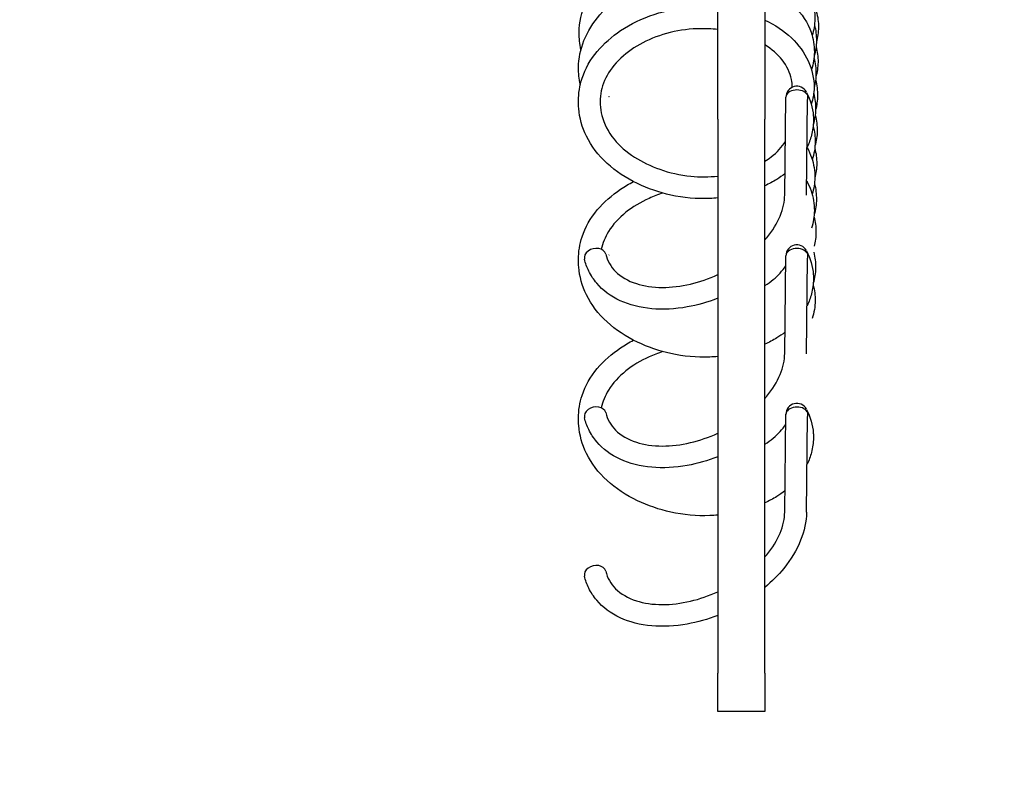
# Model space of a CAD drawing. Header units: millimetres. Extents: x 49320 to 60117, y -4209 to 20568.
# Tile 234 of 252: x 52400.58 to 52408.93, y 6175.46 to 6181.95. Entities that reach past the tile are written whole.
import ezdxf

# ---------------------------------------------------------------- set-up
doc = ezdxf.new("R2010")
doc.units = ezdxf.units.MM
doc.layers.add('_mt_hatch żelbet', color=8, linetype='Continuous', lineweight=9)
doc.layers.add('_mt_widok', color=253, linetype='Continuous')
doc.layers.add('ARCATA', color=4, linetype='Continuous')

# ---------------------------------------------------------------- blocks, each defined once
blk = doc.blocks.new('WINDA 1 DZ')
at = {"layer": 'ARCATA', "color": 5, "true_color": 0x1414ff}
for p, q in [((169.925, 62.8059), (169.925, 65.3942)), ((169.925, 62.8059), (169.925, 65.3942)), ((170.325, 65.3942), (170.325, 62.8059)), ((170.325, 65.3942), (170.325, 62.8059)), ((170.4942, 62.1629), (170.5038, 62.9925)), ((170.6792, 62.161), (170.6886, 62.9729)), ((169.925, 62.8059), (169.925, 58.1028)), ((169.925, 62.8059), (169.925, 58.1028)), ((170.325, 58.1028), (170.325, 62.8059)), ((170.325, 58.1028), (170.325, 62.8059)), ((170.4942, 60.8167), (170.5038, 61.6462)), ((170.6792, 60.8147), (170.6886, 61.6267)), ((170.4942, 59.4704), (170.5038, 60.3)), ((170.6792, 59.4685), (170.6886, 60.2804)), ((169.925, 57.7772), (169.925, 58.1028)), ((169.925, 57.7772), (169.925, 58.1028)), ((170.325, 58.1028), (170.325, 57.7772)), ((170.325, 58.1028), (170.325, 57.7772)), ((170.325, 57.7772), (169.925, 57.7772)), ((170.325, 57.7772), (169.925, 57.7772))]:
    blk.add_line(p, q, dxfattribs=at)
for centre in [(170.5963, 62.9931), (170.5963, 61.6468), (170.5963, 60.3006)]:
    blk.add_arc(centre, 0.0925, 27.71528, 180.73399, dxfattribs=at)
for centre, major_axis, ratio, start_param, end_param in [((170.5963, 62.9931), (-0.0925, -0.0019), 0.663001, 3.462246, 6.261589), ((168.8843, 61.6392), (-0.0899, -0.0217), 0.741034, 3.140566, 6.282159), ((170.5963, 61.6468), (-0.0925, -0.0019), 0.663001, 3.462246, 6.261589), ((168.8843, 60.293), (-0.0899, -0.0217), 0.741034, 3.140566, 6.282159), ((170.5963, 60.3006), (-0.0925, -0.0019), 0.663001, 3.462246, 6.261589), ((168.8843, 58.9467), (-0.0899, -0.0217), 0.741034, 3.140566, 6.282159)]:
    blk.add_ellipse(centre, major_axis=major_axis, ratio=ratio, start_param=start_param, end_param=end_param, dxfattribs=at)
for points, knots in [([(168.7642, 63.3955), (168.7537, 63.4437), (168.7487, 63.4928), (168.7501, 63.6272), (168.7685, 63.7144), (168.8386, 63.8733), (168.8903, 63.9468), (169.0153, 64.0743), (169.0894, 64.1304), (169.2624, 64.23), (169.3657, 64.2723), (169.5778, 64.3272), (169.6891, 64.3406), (169.8403, 64.3406), (169.8829, 64.3386), (169.925, 64.3347)], [15.625185, 15.625185, 15.625185, 15.625185, 15.806717, 15.806717, 16.126373, 16.126373, 16.431929, 16.431929, 16.731452, 16.731452, 17.068313, 17.068313, 17.395382, 17.395382, 17.523523, 17.523523, 17.523523, 17.523523]), ([(170.325, 64.2321), (170.3472, 64.222), (170.3687, 64.2113), (170.4742, 64.1532), (170.5477, 64.094), (170.6574, 63.9664), (170.6975, 63.8973), (170.7407, 63.7701), (170.7504, 63.7121), (170.7491, 63.6084), (170.7413, 63.5615), (170.7269, 63.5161)], [17.957649, 17.957649, 17.957649, 17.957649, 18.037898, 18.037898, 18.365143, 18.365143, 18.669704, 18.669704, 18.905666, 18.905666, 19.095161, 19.095161, 19.095161, 19.095161]), ([(168.7595, 63.1007), (168.7483, 63.148), (168.7427, 63.1964), (168.7442, 63.3217), (168.7606, 63.3997), (168.8209, 63.5511), (168.8671, 63.6258), (168.9877, 63.7649), (169.066, 63.8299), (169.2385, 63.931), (169.333, 63.9699), (169.533, 64.0264), (169.6413, 64.0438), (169.8073, 64.0513), (169.8666, 64.0502), (169.925, 64.0452)], [9.436415, 9.436415, 9.436415, 9.436415, 9.613914, 9.613914, 9.901181, 9.901181, 10.205845, 10.205845, 10.533869, 10.533869, 10.843362, 10.843362, 11.1655, 11.1655, 11.342308, 11.342308, 11.342308, 11.342308]), ([(170.325, 63.9386), (170.3341, 63.9342), (170.3431, 63.9298), (170.4371, 63.8815), (170.5133, 63.8274), (170.6398, 63.7007), (170.6903, 63.6245), (170.737, 63.4895), (170.7461, 63.4322), (170.7448, 63.3258), (170.7367, 63.2754), (170.7213, 63.2265)], [11.77919, 11.77919, 11.77919, 11.77919, 11.812687, 11.812687, 12.134407, 12.134407, 12.472279, 12.472279, 12.704299, 12.704299, 12.910622, 12.910622, 12.910622, 12.910622]), ([(169.925, 62.1369), (169.9025, 62.1348), (169.8799, 62.1333), (169.7478, 62.128), (169.6343, 62.1382), (169.4282, 62.1837), (169.3322, 62.2168), (169.1481, 62.3052), (169.0593, 62.3634), (168.9116, 62.4982), (168.8515, 62.5774), (168.7745, 62.7362), (168.7522, 62.8167), (168.7432, 62.9182), (168.7424, 62.9396), (168.7433, 63.0254), (168.7538, 63.0905), (168.8006, 63.2342), (168.8451, 63.3127), (168.958, 63.4475), (169.0256, 63.5069), (169.1862, 63.6144), (169.2835, 63.6616), (169.489, 63.7294), (169.6001, 63.7499), (169.7818, 63.761), (169.8542, 63.7599), (169.925, 63.7533)], [1.689809, 1.689809, 1.689809, 1.689809, 1.758524, 1.758524, 2.090395, 2.090395, 2.394443, 2.394443, 2.72743, 2.72743, 3.060147, 3.060147, 3.359555, 3.359555, 3.439126, 3.439126, 3.679471, 3.679471, 3.990309, 3.990309, 4.284922, 4.284922, 4.616041, 4.616041, 4.946805, 4.946805, 5.162217, 5.162217, 5.162217, 5.162217]), ([(170.7622, 63.721), (170.7747, 63.6762), (170.7811, 63.6301), (170.7801, 63.5433), (170.774, 63.502), (170.7628, 63.4618)], [74.3659314, 74.3659314, 74.3659314, 74.3659314, 74.552922, 74.552922, 74.720656, 74.720656, 74.720656, 74.720656]), ([(170.325, 63.648), (170.411, 63.6075), (170.4882, 63.5555), (170.6115, 63.4375), (170.6602, 63.3706), (170.7265, 63.2283), (170.7444, 63.1507), (170.7428, 63.027), (170.7345, 62.979), (170.7194, 62.9326)], [5.598235, 5.598235, 5.598235, 5.598235, 5.913671, 5.913671, 6.2229, 6.2229, 6.536214, 6.536214, 6.730161, 6.730161, 6.730161, 6.730161]), ([(170.7463, 63.6052), (170.7579, 63.561), (170.7636, 63.5156), (170.7625, 63.4284), (170.756, 63.3856), (170.744, 63.3438)], [43.4572146, 43.4572146, 43.4572146, 43.4572146, 43.6421412, 43.6421412, 43.8154498, 43.8154498, 43.8154498, 43.8154498]), ([(169.925, 63.5674), (169.8995, 63.5702), (169.8739, 63.5721), (169.7615, 63.5768), (169.6719, 63.5713), (169.5008, 63.5403), (169.4173, 63.514), (169.2698, 63.4475), (169.2032, 63.4072), (169.0854, 63.3129), (169.0342, 63.2568), (168.9633, 63.1423), (168.9418, 63.0827), (168.9231, 62.9615), (168.9264, 62.8984), (168.9601, 62.7676), (168.9946, 62.6983), (169.0911, 62.5798), (169.151, 62.528), (169.2834, 62.4429), (169.3565, 62.4076), (169.5166, 62.3513), (169.6065, 62.3309), (169.7727, 62.3143), (169.8505, 62.3149), (169.925, 62.3227)], [355.915208, 355.915208, 355.915208, 355.915208, 355.993363, 355.993363, 356.255926, 356.255926, 356.517529, 356.517529, 356.76817, 356.76817, 357.037908, 357.037908, 357.296036, 357.296036, 357.563426, 357.563426, 357.86266, 357.86266, 358.129886, 358.129886, 358.381495, 358.381495, 358.652223, 358.652223, 358.882509, 358.882509, 358.882509, 358.882509]), ([(170.5584, 63.0775), (170.5587, 63.0995), (170.5565, 63.1216), (170.5405, 63.1991), (170.5134, 63.2562), (170.4342, 63.3559), (170.3847, 63.4002), (170.325, 63.4377)], [354.7739479, 354.7739479, 354.7739479, 354.7739479, 354.8932761, 354.8932761, 355.1899912, 355.1899912, 355.450184, 355.450184, 355.450184, 355.450184]), ([(170.76, 63.4234), (170.7714, 63.3793), (170.7771, 63.3342), (170.776, 63.2473), (170.7697, 63.2045), (170.758, 63.1628)], [68.1908251, 68.1908251, 68.1908251, 68.1908251, 68.374615, 68.374615, 68.5482691, 68.5482691, 68.5482691, 68.5482691]), ([(170.7423, 63.3259), (170.7542, 63.282), (170.7597, 63.237), (170.7588, 63.1527), (170.7534, 63.1125), (170.7434, 63.0731)], [37.257312, 37.257312, 37.257312, 37.257312, 37.439759, 37.439759, 37.6042891, 37.6042891, 37.6042891, 37.6042891]), ([(170.7557, 63.1388), (170.7673, 63.0946), (170.7728, 63.0493), (170.7718, 62.9646), (170.7665, 62.9243), (170.7564, 62.8847)], [61.997807, 61.997807, 61.997807, 61.997807, 62.1820077, 62.1820077, 62.3468636, 62.3468636, 62.3468636, 62.3468636]), ([(170.6794, 63.0337), (170.7125, 62.9701), (170.7317, 62.9014), (170.7375, 62.8198), (170.7379, 62.806), (170.7372, 62.7511), (170.7316, 62.7097), (170.7122, 62.6351), (170.6998, 62.6013), (170.6839, 62.5686)], [0.0034207, 0.0034207, 0.0034207, 0.0034207, 0.2830432, 0.2830432, 0.3394942, 0.3394942, 0.5094472, 0.5094472, 0.6528184, 0.6528184, 0.6528184, 0.6528184]), ([(170.7399, 63.0234), (170.7513, 62.9794), (170.7571, 62.9342), (170.7559, 62.8459), (170.749, 62.8017), (170.7362, 62.7587)], [31.0899805, 31.0899805, 31.0899805, 31.0899805, 31.2739657, 31.2739657, 31.4527076, 31.4527076, 31.4527076, 31.4527076]), ([(170.7531, 62.8395), (170.7645, 62.7954), (170.7701, 62.7503), (170.769, 62.6635), (170.7627, 62.6209), (170.7509, 62.5793)], [55.8260272, 55.8260272, 55.8260272, 55.8260272, 56.0102479, 56.0102479, 56.1828356, 56.1828356, 56.1828356, 56.1828356]), ([(170.7351, 62.7464), (170.7471, 62.7019), (170.7528, 62.6563), (170.7517, 62.5609), (170.7433, 62.5101), (170.7278, 62.4609)], [24.8868056, 24.8868056, 24.8868056, 24.8868056, 25.0718859, 25.0718859, 25.2796546, 25.2796546, 25.2796546, 25.2796546]), ([(170.325, 62.4498), (170.3437, 62.4611), (170.3613, 62.473), (170.43, 62.5246), (170.471, 62.5697), (170.4995, 62.6162)], [359.3490097, 359.3490097, 359.3490097, 359.3490097, 359.4295047, 359.4295047, 359.6852197, 359.6852197, 359.6852197, 359.6852197]), ([(170.6839, 62.5664), (170.6991, 62.5381), (170.7118, 62.509), (170.7407, 62.4239), (170.7504, 62.3658), (170.7491, 62.2622), (170.7413, 62.2153), (170.7269, 62.1699)], [18.5440047, 18.5440047, 18.5440047, 18.5440047, 18.6697041, 18.6697041, 18.9056664, 18.9056664, 19.095161, 19.095161, 19.095161, 19.095161]), ([(170.749, 62.5599), (170.7607, 62.5162), (170.7661, 62.4716), (170.7652, 62.3873), (170.7598, 62.3468), (170.7496, 62.3072)], [49.6267853, 49.6267853, 49.6267853, 49.6267853, 49.8079436, 49.8079436, 49.9736313, 49.9736313, 49.9736313, 49.9736313]), ([(169.925, 60.7906), (169.9025, 60.7885), (169.8799, 60.787), (169.7478, 60.7818), (169.6343, 60.7919), (169.4282, 60.8374), (169.3322, 60.8706), (169.1481, 60.9589), (169.0593, 61.0171), (168.9116, 61.1519), (168.8515, 61.2311), (168.7745, 61.3899), (168.7522, 61.4704), (168.7432, 61.572), (168.7424, 61.5933), (168.7433, 61.6791), (168.7538, 61.7442), (168.8006, 61.8879), (168.8451, 61.9664), (168.958, 62.1013), (169.0256, 62.1606), (169.1359, 62.2344), (169.1726, 62.256), (169.2108, 62.2757)], [1.689809, 1.689809, 1.689809, 1.689809, 1.758524, 1.758524, 2.090395, 2.090395, 2.394443, 2.394443, 2.72743, 2.72743, 3.060147, 3.060147, 3.359555, 3.359555, 3.439126, 3.439126, 3.679471, 3.679471, 3.990309, 3.990309, 4.284922, 4.284922, 4.419887, 4.419887, 4.419887, 4.419887]), ([(170.4963, 62.343), (170.4742, 62.3259), (170.4508, 62.3098), (170.3944, 62.2752), (170.3605, 62.2572), (170.325, 62.2408)], [1.0231044, 1.0231044, 1.0231044, 1.0231044, 1.1223596, 1.1223596, 1.2521601, 1.2521601, 1.2521601, 1.2521601]), ([(170.6806, 62.2812), (170.6956, 62.2542), (170.7083, 62.2265), (170.737, 62.1433), (170.7461, 62.086), (170.7448, 61.9796), (170.7366, 61.9291), (170.7213, 61.8803)], [12.3530542, 12.3530542, 12.3530542, 12.3530542, 12.472279, 12.472279, 12.704299, 12.704299, 12.9106216, 12.9106216, 12.9106216, 12.9106216]), ([(170.7463, 62.259), (170.7579, 62.2147), (170.7636, 62.1693), (170.7625, 62.0821), (170.756, 62.0393), (170.744, 61.9975)], [43.4572146, 43.4572146, 43.4572146, 43.4572146, 43.6421412, 43.6421412, 43.8155351, 43.8155351, 43.8155351, 43.8155351]), ([(169.4601, 62.1785), (169.4192, 62.1658), (169.3795, 62.1508), (169.2698, 62.1013), (169.2032, 62.0609), (169.0854, 61.9667), (169.0342, 61.9106), (168.9681, 61.8037), (168.948, 61.7527), (168.9371, 61.7014)], [356.3869774, 356.3869774, 356.3869774, 356.3869774, 356.5175294, 356.5175294, 356.7681701, 356.7681701, 357.037908, 357.037908, 357.2606529, 357.2606529, 357.2606529, 357.2606529]), ([(170.325, 61.78), (170.3305, 61.7864), (170.3359, 61.7928), (170.3901, 61.8592), (170.4286, 61.9224), (170.4803, 62.0458), (170.4936, 62.1074), (170.4942, 62.1629)], [1.910257, 1.910257, 1.910257, 1.910257, 1.9385435, 1.9385435, 2.2005747, 2.2005747, 2.4688507, 2.4688507, 2.4688507, 2.4688507]), ([(170.7423, 61.9797), (170.7541, 61.9357), (170.7597, 61.8908), (170.7588, 61.8064), (170.7534, 61.7663), (170.7434, 61.7268)], [37.257218, 37.257218, 37.257218, 37.257218, 37.439759, 37.439759, 37.6042891, 37.6042891, 37.6042891, 37.6042891]), ([(170.6794, 61.6875), (170.7125, 61.6239), (170.7317, 61.5552), (170.7375, 61.4735), (170.7379, 61.4598), (170.7372, 61.4048), (170.7316, 61.3634), (170.7122, 61.2888), (170.6998, 61.2551), (170.6839, 61.2223)], [0.0034207, 0.0034207, 0.0034207, 0.0034207, 0.2830432, 0.2830432, 0.3394942, 0.3394942, 0.5094472, 0.5094472, 0.6528184, 0.6528184, 0.6528184, 0.6528184]), ([(169.925, 61.2852), (169.8404, 61.2522), (169.7528, 61.2272), (169.5638, 61.1931), (169.4605, 61.1878), (169.2682, 61.2051), (169.1768, 61.2282), (169.0189, 61.3011), (168.95, 61.3518), (168.8711, 61.445), (168.8484, 61.4798), (168.8149, 61.5487), (168.8028, 61.5826), (168.7944, 61.6176)], [1.336426, 1.336426, 1.336426, 1.336426, 1.608805, 1.608805, 1.935746, 1.935746, 2.264668, 2.264668, 2.5909, 2.5909, 2.758124, 2.758124, 2.903844, 2.903844, 2.903844, 2.903844]), ([(168.9742, 61.6608), (168.9878, 61.6042), (169.0161, 61.554), (169.1022, 61.4686), (169.1624, 61.4327), (169.2993, 61.3887), (169.3748, 61.3773), (169.5309, 61.377), (169.6129, 61.3868), (169.7717, 61.4244), (169.8503, 61.4515), (169.925, 61.4858)], [0, 0, 0, 0, 0.304516, 0.304516, 0.614161, 0.614161, 0.888554, 0.888554, 1.148959, 1.148959, 1.39524, 1.39524, 1.39524, 1.39524]), ([(170.7399, 61.6772), (170.7513, 61.6331), (170.7571, 61.588), (170.7559, 61.4996), (170.749, 61.4554), (170.7362, 61.4124)], [31.0899805, 31.0899805, 31.0899805, 31.0899805, 31.2739657, 31.2739657, 31.4527076, 31.4527076, 31.4527076, 31.4527076]), ([(170.325, 61.393), (170.3757, 61.4246), (170.4196, 61.4608), (170.473, 61.519), (170.4891, 61.5396), (170.5027, 61.5606)], [354.1270862, 354.1270862, 354.1270862, 354.1270862, 354.3489542, 354.3489542, 354.4641174, 354.4641174, 354.4641174, 354.4641174]), ([(170.7351, 61.4001), (170.7471, 61.3556), (170.7528, 61.31), (170.7517, 61.2146), (170.7433, 61.1638), (170.7278, 61.1146)], [24.8868056, 24.8868056, 24.8868056, 24.8868056, 25.0718859, 25.0718859, 25.2796546, 25.2796546, 25.2796546, 25.2796546]), ([(169.925, 59.4443), (169.9025, 59.4423), (169.8799, 59.4408), (169.7478, 59.4355), (169.6343, 59.4457), (169.4282, 59.4912), (169.3322, 59.5243), (169.1481, 59.6127), (169.0593, 59.6708), (168.9116, 59.8056), (168.8515, 59.8848), (168.7745, 60.0437), (168.7522, 60.1242), (168.7432, 60.2257), (168.7424, 60.2471), (168.7433, 60.3329), (168.7538, 60.398), (168.8006, 60.5416), (168.8451, 60.6202), (168.958, 60.755), (169.0256, 60.8144), (169.1359, 60.8882), (169.1726, 60.9097), (169.2108, 60.9295)], [1.689809, 1.689809, 1.689809, 1.689809, 1.758524, 1.758524, 2.090395, 2.090395, 2.394443, 2.394443, 2.72743, 2.72743, 3.060147, 3.060147, 3.359555, 3.359555, 3.439126, 3.439126, 3.679471, 3.679471, 3.990309, 3.990309, 4.284922, 4.284922, 4.419887, 4.419887, 4.419887, 4.419887]), ([(170.4963, 60.9968), (170.4742, 60.9797), (170.4508, 60.9636), (170.3944, 60.9289), (170.3605, 60.9109), (170.325, 60.8946)], [1.0231044, 1.0231044, 1.0231044, 1.0231044, 1.1223596, 1.1223596, 1.2521601, 1.2521601, 1.2521601, 1.2521601]), ([(169.4601, 60.8322), (169.4192, 60.8195), (169.3795, 60.8045), (169.2698, 60.755), (169.2032, 60.7146), (169.0854, 60.6204), (169.0342, 60.5643), (168.9681, 60.4574), (168.948, 60.4065), (168.9371, 60.3552)], [356.3869774, 356.3869774, 356.3869774, 356.3869774, 356.5175294, 356.5175294, 356.7681701, 356.7681701, 357.037908, 357.037908, 357.2606529, 357.2606529, 357.2606529, 357.2606529]), ([(170.325, 60.4337), (170.3305, 60.4401), (170.3359, 60.4466), (170.3901, 60.5129), (170.4286, 60.5762), (170.4803, 60.6996), (170.4936, 60.7611), (170.4942, 60.8167)], [1.910257, 1.910257, 1.910257, 1.910257, 1.9385435, 1.9385435, 2.2005747, 2.2005747, 2.4688507, 2.4688507, 2.4688507, 2.4688507]), ([(169.925, 59.9389), (169.8404, 59.9059), (169.7528, 59.8809), (169.5638, 59.8469), (169.4605, 59.8415), (169.2682, 59.8589), (169.1768, 59.8819), (169.0189, 59.9548), (168.95, 60.0056), (168.8711, 60.0988), (168.8484, 60.1335), (168.8149, 60.2024), (168.8028, 60.2364), (168.7944, 60.2714)], [1.336426, 1.336426, 1.336426, 1.336426, 1.608805, 1.608805, 1.935746, 1.935746, 2.264668, 2.264668, 2.5909, 2.5909, 2.758124, 2.758124, 2.903844, 2.903844, 2.903844, 2.903844]), ([(168.9742, 60.3146), (168.9878, 60.258), (169.0161, 60.2077), (169.1022, 60.1223), (169.1624, 60.0865), (169.2993, 60.0424), (169.3748, 60.0311), (169.5309, 60.0307), (169.6129, 60.0405), (169.7717, 60.0781), (169.8503, 60.1053), (169.925, 60.1395)], [0, 0, 0, 0, 0.304516, 0.304516, 0.614161, 0.614161, 0.888554, 0.888554, 1.148959, 1.148959, 1.39524, 1.39524, 1.39524, 1.39524]), ([(170.6794, 60.3412), (170.7125, 60.2776), (170.7317, 60.2089), (170.7375, 60.1272), (170.7379, 60.1135), (170.7372, 60.0586), (170.7316, 60.0172), (170.7122, 59.9426), (170.6998, 59.9088), (170.6839, 59.8761)], [0.0034207, 0.0034207, 0.0034207, 0.0034207, 0.2830432, 0.2830432, 0.3394942, 0.3394942, 0.5094472, 0.5094472, 0.6528184, 0.6528184, 0.6528184, 0.6528184]), ([(170.325, 60.0467), (170.3757, 60.0784), (170.4196, 60.1146), (170.473, 60.1727), (170.4891, 60.1934), (170.5027, 60.2143)], [354.1270862, 354.1270862, 354.1270862, 354.1270862, 354.3489542, 354.3489542, 354.4641174, 354.4641174, 354.4641174, 354.4641174]), ([(170.4963, 59.6505), (170.4742, 59.6334), (170.4508, 59.6173), (170.3944, 59.5827), (170.3605, 59.5646), (170.325, 59.5483)], [1.0231044, 1.0231044, 1.0231044, 1.0231044, 1.1223596, 1.1223596, 1.2521601, 1.2521601, 1.2521601, 1.2521601]), ([(170.325, 59.0874), (170.3305, 59.0939), (170.3359, 59.1003), (170.3901, 59.1667), (170.4286, 59.2299), (170.4803, 59.3533), (170.4936, 59.4149), (170.4942, 59.4704)], [1.910257, 1.910257, 1.910257, 1.910257, 1.9385435, 1.9385435, 2.2005747, 2.2005747, 2.4688507, 2.4688507, 2.4688507, 2.4688507]), ([(170.6792, 59.4685), (170.6783, 59.3905), (170.6609, 59.3093), (170.5963, 59.1488), (170.5474, 59.0676), (170.4396, 58.9348), (170.3851, 58.8797), (170.325, 58.8291)], [0, 0, 0, 0, 0.3072421, 0.3072421, 0.6254009, 0.6254009, 0.8676303, 0.8676303, 0.8676303, 0.8676303]), ([(169.925, 58.5927), (169.8404, 58.5597), (169.7528, 58.5347), (169.5638, 58.5006), (169.4605, 58.4953), (169.2682, 58.5126), (169.1768, 58.5357), (169.0189, 58.6086), (168.95, 58.6593), (168.8711, 58.7525), (168.8484, 58.7872), (168.8149, 58.8562), (168.8028, 58.8901), (168.7944, 58.9251)], [1.336426, 1.336426, 1.336426, 1.336426, 1.608805, 1.608805, 1.935746, 1.935746, 2.264668, 2.264668, 2.5909, 2.5909, 2.758124, 2.758124, 2.903844, 2.903844, 2.903844, 2.903844]), ([(168.9742, 58.9683), (168.9878, 58.9117), (169.0161, 58.8615), (169.1022, 58.7761), (169.1624, 58.7402), (169.2993, 58.6962), (169.3748, 58.6848), (169.5309, 58.6845), (169.6129, 58.6943), (169.7717, 58.7319), (169.8503, 58.759), (169.925, 58.7933)], [0, 0, 0, 0, 0.304516, 0.304516, 0.614161, 0.614161, 0.888554, 0.888554, 1.148959, 1.148959, 1.39524, 1.39524, 1.39524, 1.39524])]:
    blk.add_open_spline(points, degree=3, knots=knots, dxfattribs=at)
for points in [[(168.7577, 63.0926), (168.7579, 63.0966), (168.7582, 63.1007), (168.7586, 63.1047)], [(170.678, 63.0361), (170.678, 63.0361), (170.6781, 63.036), (170.6781, 63.036)], [(169.0007, 62.998), (169.0019, 62.9991), (169.0031, 63.0002), (169.0043, 63.0013)], [(169.0041, 63.0015), (169.0039, 63.0013), (169.0038, 63.001), (169.0037, 63.0008)], [(170.6837, 63.0143), (170.6874, 62.999), (170.6887, 62.9852), (170.6886, 62.9732)], [(168.9966, 62.7061), (168.9985, 62.7078), (169.0004, 62.7095), (169.0023, 62.7112)], [(168.997, 62.4204), (168.9968, 62.42), (168.9966, 62.4197), (168.9964, 62.4194)], [(170.678, 61.6898), (170.678, 61.6898), (170.6781, 61.6898), (170.6781, 61.6897)], [(169.0007, 61.6518), (169.0019, 61.6529), (169.0031, 61.654), (169.0043, 61.6551)], [(169.0041, 61.6553), (169.0039, 61.655), (169.0038, 61.6548), (169.0037, 61.6545)], [(170.6837, 61.668), (170.6874, 61.6527), (170.6887, 61.639), (170.6886, 61.627)], [(168.997, 61.0741), (168.9968, 61.0738), (168.9966, 61.0734), (168.9964, 61.0731)], [(170.678, 60.3436), (170.678, 60.3436), (170.6781, 60.3435), (170.6781, 60.3435)], [(170.6837, 60.3218), (170.6874, 60.3065), (170.6887, 60.2927), (170.6886, 60.2807)]]:
    blk.add_open_spline(points, degree=3, dxfattribs=at)

msp = doc.modelspace()

# ---------------------------------------------------------------- hatches: boundary and pattern name
at = {"layer": '_mt_hatch żelbet', "ltscale": 2, "transparency": 33554687}
h = msp.add_hatch(dxfattribs=at)
h.set_pattern_fill('ANSI36', color=8)
h.set_pattern_definition([(45, (55916.924, 9594.0647), (1.683798, 6.173926), [7.9375, -1.5875, 0, -1.5875])])
edge = h.paths.add_edge_path()
edge.add_line((52283.3224, 6133.3016), (52251.5763, 6133.3016))
edge.add_line((52251.5763, 6133.3016), (52251.5763, 6215.7016))
edge.add_line((52251.5763, 6215.7016), (52249.7263, 6215.7016))
edge.add_line((52249.7263, 6215.7016), (52249.6763, 6215.7516))
edge.add_arc((52249.6263, 6215.7516), 0.05, 0, 90)
edge.add_line((52249.6263, 6215.8016), (52247.1263, 6215.8016))
edge.add_line((52247.1263, 6215.8016), (52247.1263, 6215.7266))
edge.add_line((52247.1263, 6215.7266), (52247.1013, 6215.7016))
edge.add_line((52247.1013, 6215.7016), (52246.9013, 6215.7016))
edge.add_line((52246.9013, 6215.7016), (52246.8763, 6215.7266))
edge.add_line((52246.8763, 6215.7266), (52246.8763, 6215.8016))
edge.add_line((52246.8763, 6215.8016), (52246.8263, 6215.8016))
edge.add_line((52246.8263, 6215.8016), (52246.8263, 6216.8016))
edge.add_line((52246.8263, 6216.8016), (52246.8763, 6216.8016))
edge.add_line((52246.8763, 6216.8016), (52246.8763, 6216.8766))
edge.add_line((52246.8763, 6216.8766), (52246.9013, 6216.9016))
edge.add_line((52246.9013, 6216.9016), (52247.1013, 6216.9016))
edge.add_line((52247.1013, 6216.9016), (52247.1263, 6216.8766))
edge.add_line((52247.1263, 6216.8766), (52247.1263, 6216.8016))
edge.add_line((52247.1263, 6216.8016), (52249.6263, 6216.8016))
edge.add_arc((52249.6263, 6216.8516), 0.05, 270, 360)
edge.add_line((52249.6763, 6216.8516), (52249.7263, 6216.9016))
edge.add_line((52249.7263, 6216.9016), (52251.5763, 6216.9016))
edge.add_line((52251.5763, 6216.9016), (52251.5763, 6223.7016))
edge.add_line((52251.5763, 6223.7016), (52249.7263, 6223.7016))
edge.add_line((52249.7263, 6223.7016), (52249.6763, 6223.7516))
edge.add_arc((52249.6263, 6223.7516), 0.05, 0, 90)
edge.add_line((52249.6263, 6223.8016), (52247.1263, 6223.8016))
edge.add_line((52247.1263, 6223.8016), (52247.1263, 6223.7266))
edge.add_line((52247.1263, 6223.7266), (52247.1013, 6223.7016))
edge.add_line((52247.1013, 6223.7016), (52246.9013, 6223.7016))
edge.add_line((52246.9013, 6223.7016), (52246.8763, 6223.7266))
edge.add_line((52246.8763, 6223.7266), (52246.8763, 6223.8016))
edge.add_line((52246.8763, 6223.8016), (52246.8263, 6223.8016))
edge.add_line((52246.8263, 6223.8016), (52246.8263, 6223.6766))
edge.add_arc((52246.8013, 6223.6766), 0.025, 270, 360, ccw=False)
edge.add_line((52246.8013, 6223.6516), (52245.4513, 6223.6516))
edge.add_arc((52245.4513, 6223.6766), 0.025, 180, 270, ccw=False)
edge.add_line((52245.4263, 6223.6987), (52245.4263, 6223.7977))
edge.add_line((52245.4263, 6223.7977), (52244.1918, 6223.7016))
edge.add_arc((52244.1763, 6223.901), 0.2, 180, 274.45165, ccw=False)
edge.add_line((52243.9763, 6223.901), (52243.9763, 6224.7022))
edge.add_arc((52244.1763, 6224.7022), 0.2, 85.54835, 180, ccw=False)
edge.add_line((52244.1918, 6224.9016), (52245.4263, 6224.8055))
edge.add_line((52245.4263, 6224.8055), (52245.4263, 6224.926))
edge.add_arc((52245.4513, 6224.9266), 0.025, 90, 180, ccw=False)
edge.add_line((52245.4513, 6224.9516), (52246.8013, 6224.9516))
edge.add_arc((52246.8013, 6224.9266), 0.025, 0, 90, ccw=False)
edge.add_line((52246.8263, 6224.9266), (52246.8263, 6224.8016))
edge.add_line((52246.8263, 6224.8016), (52246.8763, 6224.8016))
edge.add_line((52246.8763, 6224.8016), (52246.8763, 6224.8766))
edge.add_line((52246.8763, 6224.8766), (52246.9013, 6224.9016))
edge.add_line((52246.9013, 6224.9016), (52247.1013, 6224.9016))
edge.add_line((52247.1013, 6224.9016), (52247.1263, 6224.8766))
edge.add_line((52247.1263, 6224.8766), (52247.1263, 6224.8016))
edge.add_line((52247.1263, 6224.8016), (52249.6263, 6224.8016))
edge.add_arc((52249.6263, 6224.8516), 0.05, 270, 360)
edge.add_line((52249.6763, 6224.8516), (52249.7263, 6224.9016))
edge.add_line((52249.7263, 6224.9016), (52251.5763, 6224.9016))
edge.add_line((52251.5763, 6224.9016), (52251.5763, 6290.0516))
edge.add_line((52251.5763, 6290.0516), (52249.7263, 6290.0516))
edge.add_line((52249.7263, 6290.0516), (52249.6763, 6290.1016))
edge.add_arc((52249.6263, 6290.1016), 0.05, 0, 90)
edge.add_line((52249.6263, 6290.1516), (52247.1263, 6290.1516))
edge.add_line((52247.1263, 6290.1516), (52247.1263, 6290.0766))
edge.add_line((52247.1263, 6290.0766), (52247.1013, 6290.0516))
edge.add_line((52247.1013, 6290.0516), (52246.9013, 6290.0516))
edge.add_line((52246.9013, 6290.0516), (52246.8763, 6290.0766))
edge.add_line((52246.8763, 6290.0766), (52246.8763, 6290.1516))
edge.add_line((52246.8763, 6290.1516), (52246.8263, 6290.1516))
edge.add_line((52246.8263, 6290.1516), (52246.8263, 6290.0266))
edge.add_arc((52246.8013, 6290.0266), 0.025, 270, 360, ccw=False)
edge.add_line((52246.8013, 6290.0016), (52245.4513, 6290.0016))
edge.add_arc((52245.4513, 6290.0266), 0.025, 180, 270, ccw=False)
edge.add_line((52245.4263, 6290.0266), (52245.4263, 6290.1477))
edge.add_line((52245.4263, 6290.1477), (52244.6918, 6290.0516))
edge.add_arc((52244.6763, 6290.251), 0.2, 180, 274.45165, ccw=False)
edge.add_line((52244.4763, 6290.251), (52244.4763, 6291.0522))
edge.add_arc((52244.6763, 6291.0522), 0.2, 85.54835, 180, ccw=False)
edge.add_line((52244.6918, 6291.2516), (52245.4263, 6291.1555))
edge.add_line((52245.4263, 6291.1555), (52245.4263, 6291.2766))
edge.add_arc((52245.4513, 6291.2766), 0.025, 90, 180, ccw=False)
edge.add_line((52245.4513, 6291.3016), (52246.8013, 6291.3016))
edge.add_arc((52246.8013, 6291.2766), 0.025, 0, 90, ccw=False)
edge.add_line((52246.8263, 6291.2766), (52246.8263, 6291.1516))
edge.add_line((52246.8263, 6291.1516), (52246.8763, 6291.1516))
edge.add_line((52246.8763, 6291.1516), (52246.8763, 6291.2266))
edge.add_line((52246.8763, 6291.2266), (52246.9013, 6291.2516))
edge.add_line((52246.9013, 6291.2516), (52247.1013, 6291.2516))
edge.add_line((52247.1013, 6291.2516), (52247.1263, 6291.2266))
edge.add_line((52247.1263, 6291.2266), (52247.1263, 6291.1516))
edge.add_line((52247.1263, 6291.1516), (52249.6263, 6291.1516))
edge.add_arc((52249.6263, 6291.2016), 0.05, 270, 360)
edge.add_line((52249.6763, 6291.2016), (52249.7263, 6291.2516))
edge.add_line((52249.7263, 6291.2516), (52251.5763, 6291.2516))
edge.add_line((52251.5763, 6291.2516), (52251.5763, 6300.1516))
edge.add_line((52251.5763, 6300.1516), (52249.7263, 6300.1516))
edge.add_line((52249.7263, 6300.1516), (52249.6763, 6300.2016))
edge.add_arc((52249.6263, 6300.2016), 0.05, 0, 90)
edge.add_line((52249.6263, 6300.2516), (52247.1263, 6300.2516))
edge.add_line((52247.1263, 6300.2516), (52247.1263, 6300.1766))
edge.add_line((52247.1263, 6300.1766), (52247.1013, 6300.1516))
edge.add_line((52247.1013, 6300.1516), (52246.9013, 6300.1516))
edge.add_line((52246.9013, 6300.1516), (52246.8763, 6300.1766))
edge.add_line((52246.8763, 6300.1766), (52246.8763, 6300.2516))
edge.add_line((52246.8763, 6300.2516), (52246.8263, 6300.2516))
edge.add_line((52246.8263, 6300.2516), (52246.8263, 6300.1266))
edge.add_arc((52246.8013, 6300.1266), 0.025, 270, 360, ccw=False)
edge.add_line((52246.8013, 6300.1016), (52246.4455, 6300.1016))
edge.add_spline(control_points=[(52246.4364, 6300.1126), (52246.4364, 6300.1126), (52246.4363, 6300.1126), (52246.4357, 6300.1129), (52246.4348, 6300.1132), (52246.4317, 6300.1142), (52246.4291, 6300.1149), (52246.4222, 6300.1165), (52246.4176, 6300.1174), (52246.4069, 6300.1189), (52246.4009, 6300.1195), (52246.3886, 6300.1203), (52246.3824, 6300.1206), (52246.3763, 6300.1206)], knot_values=[0.024008, 0.024008, 0.024008, 0.024008, 0.028269, 0.028269, 0.039404, 0.039404, 0.055597, 0.055597, 0.075883, 0.075883, 0.097542, 0.097542, 0.117485, 0.117485, 0.117485, 0.117485], degree=3, periodic=0)
edge.add_line((52246.3763, 6300.1206), (52245.5763, 6300.1206))
edge.add_spline(control_points=[(52245.5763, 6300.1033), (52245.5705, 6300.1033), (52245.5646, 6300.1033), (52245.5452, 6300.1035), (52245.5321, 6300.1038), (52245.5073, 6300.105), (52245.4957, 6300.1059), (52245.4748, 6300.1087), (52245.4654, 6300.1105), (52245.4509, 6300.1159), (52245.4454, 6300.1185), (52245.4364, 6300.126), (52245.4329, 6300.1299), (52245.4277, 6300.1398), (52245.4263, 6300.1457), (52245.4263, 6300.1512)], knot_values=[0, 0, 0, 0, 0.0173, 0.0173, 0.057137, 0.057137, 0.096974, 0.096974, 0.13681, 0.13681, 0.163111, 0.163111, 0.180869, 0.180869, 0.199184, 0.199184, 0.199184, 0.199184], degree=3, periodic=0)
edge.add_line((52245.4263, 6300.1512), (52245.4263, 6300.2477))
edge.add_line((52245.4263, 6300.2477), (52244.6918, 6300.1516))
edge.add_arc((52244.6763, 6300.351), 0.2, 180, 274.45165, ccw=False)
edge.add_line((52244.4763, 6300.351), (52244.4763, 6301.1522))
edge.add_arc((52244.6763, 6301.1522), 0.2, 85.54835, 180, ccw=False)
edge.add_line((52244.6918, 6301.3516), (52245.4263, 6301.2555))
edge.add_line((52245.4263, 6301.2555), (52245.4263, 6301.3766))
edge.add_arc((52245.4513, 6301.3766), 0.025, 90, 180, ccw=False)
edge.add_line((52245.4513, 6301.4016), (52246.8013, 6301.4016))
edge.add_arc((52246.8013, 6301.3766), 0.025, 0, 90, ccw=False)
edge.add_line((52246.8263, 6301.3766), (52246.8263, 6301.2516))
edge.add_line((52246.8263, 6301.2516), (52246.8763, 6301.2516))
edge.add_line((52246.8763, 6301.2516), (52246.8763, 6301.3266))
edge.add_line((52246.8763, 6301.3266), (52246.9013, 6301.3516))
edge.add_line((52246.9013, 6301.3516), (52247.1013, 6301.3516))
edge.add_line((52247.1013, 6301.3516), (52247.1263, 6301.3266))
edge.add_line((52247.1263, 6301.3266), (52247.1263, 6301.2516))
edge.add_line((52247.1263, 6301.2516), (52249.6263, 6301.2516))
edge.add_arc((52249.6263, 6301.3016), 0.05, 270, 360)
edge.add_line((52249.6763, 6301.3016), (52249.7263, 6301.3516))
edge.add_line((52249.7263, 6301.3516), (52251.5763, 6301.3516))
edge.add_line((52251.5763, 6301.3516), (52251.5763, 6327.3016))
edge.add_line((52251.5763, 6327.3016), (52283.3224, 6327.3016))
edge.add_line((52283.3224, 6327.3016), (52283.3224, 6342.201))
edge.add_line((52283.3224, 6342.201), (52236.5763, 6342.201))
edge.add_line((52236.5763, 6342.201), (52236.5763, 6118.3016))
edge.add_line((52236.5763, 6118.3016), (52283.3224, 6118.3016))
edge.add_line((52283.3224, 6118.3015), (52283.3224, 6133.3016))
h.paths.add_polyline_path([(52431.5763, 6342.201), (52283.3224, 6342.201), (52283.3224, 6327.3016), (52416.5763, 6327.3016), (52416.5713, 6227.2016), (52416.5713, 6228.1016), (52415.3013, 6228.1016), (52414.9013, 6228.1016), (52415.9013, 6227.1016), (52415.9013, 6213.5016), (52414.9013, 6212.5016), (52415.3013, 6212.5016), (52416.5713, 6212.5016), (52416.5763, 6213.4016), (52416.5763, 6144.3016), (52431.5763, 6129.3016)])
h.paths.add_polyline_path([(52396.7763, 6141.6552), (52436.3763, 6141.6552), (52434.3763, 6141.6552), (52394.7763, 6141.6552)])
h.paths.add_polyline_path([(52431.5763, 6118.3016), (52431.5763, 6129.3016), (52416.5763, 6144.3016), (52416.5763, 6133.3016), (52409.5763, 6133.3016), (52409.5763, 6118.3016)])
edge = h.paths.add_edge_path(flags=16)
edge.add_spline(control_points=[(52245.438, 6216.9139), (52245.4384, 6216.9144), (52245.4388, 6216.9149), (52245.4455, 6216.9215), (52245.4525, 6216.9257), (52245.4601, 6216.9289)], knot_values=[0.127222, 0.127222, 0.127222, 0.127222, 0.129604, 0.129604, 0.161729, 0.161729, 0.161729, 0.161729], degree=3, periodic=0)
edge = h.paths.add_edge_path(flags=16)
edge.add_arc((52244.1763, 6215.901), 0.2, 180, 274.45165, ccw=False)
edge.add_line((52243.9763, 6215.901), (52243.9763, 6216.7022))
edge.add_arc((52244.1763, 6216.7022), 0.2, 85.54835, 180, ccw=False)
edge.add_line((52244.1918, 6216.9016), (52245.4263, 6216.8055))
edge.add_line((52245.4263, 6216.8055), (52245.4263, 6216.2049))
edge.add_spline(control_points=[(52245.4263, 6216.2049), (52245.4263, 6216.2043), (52245.4263, 6216.2038), (52245.4265, 6216.1878), (52245.4288, 6216.1722), (52245.4382, 6216.1426), (52245.4451, 6216.1286), (52245.4607, 6216.107), (52245.4681, 6216.0988), (52245.4763, 6216.0916)], knot_values=[0.091168, 0.091168, 0.091168, 0.091168, 0.092523, 0.092523, 0.132421, 0.132421, 0.171812, 0.171812, 0.199493, 0.199493, 0.199493, 0.199493], degree=3, periodic=0)
edge.add_spline(control_points=[(52245.4763, 6216.0916), (52245.4797, 6216.0886), (52245.4833, 6216.0858), (52245.4999, 6216.0739), (52245.5142, 6216.0667), (52245.5444, 6216.0571), (52245.5605, 6216.0547), (52245.5763, 6216.0547)], knot_values=[0, 0, 0, 0, 0.011492, 0.011492, 0.051269, 0.051269, 0.091168, 0.091168, 0.091168, 0.091168], degree=3, periodic=0)
edge.add_line((52245.5763, 6216.0547), (52246.3763, 6216.0547))
edge.add_spline(control_points=[(52246.3763, 6216.0547), (52246.3767, 6216.0547), (52246.3771, 6216.0547), (52246.3826, 6216.0546), (52246.3877, 6216.0537), (52246.3975, 6216.0506), (52246.4022, 6216.0484), (52246.4106, 6216.0426), (52246.4143, 6216.0392), (52246.4203, 6216.0315), (52246.4226, 6216.0274), (52246.4256, 6216.0192), (52246.4263, 6216.015), (52246.4263, 6216.011)], knot_values=[0, 0, 0, 0, 0.001746, 0.001746, 0.02414, 0.02414, 0.046992, 0.046992, 0.070489, 0.070489, 0.093985, 0.093985, 0.117481, 0.117481, 0.117481, 0.117481], degree=3, periodic=0)
edge.add_spline(control_points=[(52246.4263, 6216.0052), (52246.4263, 6215.9999), (52246.4251, 6215.9943), (52246.4199, 6215.9841), (52246.4161, 6215.9795), (52246.4072, 6215.9723), (52246.4016, 6215.9693), (52246.3893, 6215.9652), (52246.3826, 6215.9642), (52246.3763, 6215.9642)], knot_values=[-0.075489, -0.075489, -0.075489, -0.075489, -0.056592, -0.056592, -0.037695, -0.037695, -0.018848, -0.018848, 0, 0, 0, 0], degree=3, periodic=0)
edge.add_line((52246.3763, 6215.9642), (52245.5763, 6215.9642))
edge.add_spline(control_points=[(52245.5763, 6215.9642), (52245.5575, 6215.9642), (52245.5375, 6215.9612), (52245.5008, 6215.9493), (52245.484, 6215.9404), (52245.4569, 6215.9201), (52245.4451, 6215.9072), (52245.4298, 6215.8808), (52245.4263, 6215.8674), (52245.4263, 6215.8558)], knot_values=[0.959969, 0.959969, 0.959969, 0.959969, 1.016264, 1.016264, 1.07256, 1.07256, 1.132171, 1.132171, 1.191783, 1.191783, 1.191783, 1.191783], degree=3, periodic=0)
edge.add_line((52245.4263, 6215.8558), (52245.4263, 6215.8152))
edge.add_line((52245.4263, 6215.7977), (52244.1918, 6215.7016))
h.paths.add_polyline_path([(52424.0558, 6214.6016, -0.437158), (52424.2713, 6214.4022), (52424.2713, 6213.601, -0.437158), (52424.0558, 6213.4016), (52422.8213, 6213.4977), (52422.8213, 6213.3766, -0.414214), (52422.7963, 6213.3516), (52421.4463, 6213.3516, -0.414214), (52421.4213, 6213.3766), (52421.4213, 6213.5016), (52421.3713, 6213.5016), (52421.3713, 6213.4266), (52421.3463, 6213.4016), (52421.1463, 6213.4016), (52421.1213, 6213.4266), (52421.1213, 6213.5016), (52418.6213, 6213.5016, 0.414214), (52418.5713, 6213.4516), (52418.5213, 6213.4016), (52418.5213, 6214.6016), (52418.5713, 6214.5516, 0.414214), (52418.6213, 6214.5016), (52421.1213, 6214.5016), (52421.1213, 6214.5766), (52421.1463, 6214.6016), (52421.3463, 6214.6016), (52421.3713, 6214.5766), (52421.3713, 6214.5016), (52421.4213, 6214.5016), (52421.4213, 6214.6266, -0.414214), (52421.4463, 6214.6516), (52422.7963, 6214.6516, -0.414214), (52422.8213, 6214.6266), (52422.8213, 6214.5055)], flags=16)
edge = h.paths.add_edge_path(flags=16)
edge.add_line((52421.5713, 6227.2478), (52422.6713, 6227.2478))
edge.add_spline(control_points=[(52422.6713, 6227.2451), (52422.6848, 6227.2451), (52422.6983, 6227.2448), (52422.7243, 6227.2435), (52422.7368, 6227.2424), (52422.76, 6227.2393), (52422.7706, 6227.2373), (52422.7901, 6227.2312), (52422.799, 6227.2272), (52422.8099, 6227.2175), (52422.8127, 6227.2144), (52422.8185, 6227.2053), (52422.8208, 6227.1987), (52422.8213, 6227.1912), (52422.8213, 6227.1903), (52422.8213, 6227.1894)], knot_values=[0, 0, 0, 0, 0.039334, 0.039334, 0.078667, 0.078667, 0.118001, 0.118001, 0.157334, 0.157334, 0.171979, 0.171979, 0.193578, 0.193578, 0.196668, 0.196668, 0.196668, 0.196668], degree=3, periodic=0)
edge.add_line((52422.8213, 6227.1894), (52422.8213, 6227.1055))
edge.add_line((52422.8213, 6227.1055), (52424.0558, 6227.2016))
edge.add_arc((52424.0713, 6227.0022), 0.2, 360, 94.45165, ccw=False)
edge.add_line((52424.2713, 6227.0022), (52424.2713, 6226.201))
edge.add_arc((52424.0713, 6226.201), 0.2, 265.54835, 360, ccw=False)
edge.add_line((52424.0558, 6226.0016), (52422.8213, 6226.0977))
edge.add_line((52422.8213, 6226.0977), (52422.8213, 6225.9825))
edge.add_arc((52422.7963, 6225.9766), 0.025, 270, 360, ccw=False)
edge.add_line((52422.7963, 6225.9516), (52421.4463, 6225.9516))
edge.add_arc((52421.4463, 6225.9766), 0.025, 180, 270, ccw=False)
edge.add_line((52421.4213, 6225.9766), (52421.4213, 6226.1016))
edge.add_line((52421.4213, 6226.1016), (52421.3713, 6226.1016))
edge.add_line((52421.3713, 6226.1016), (52421.3713, 6226.0266))
edge.add_line((52421.3713, 6226.0266), (52421.3463, 6226.0016))
edge.add_line((52421.3463, 6226.0016), (52421.1463, 6226.0016))
edge.add_line((52421.1463, 6226.0016), (52421.1213, 6226.0266))
edge.add_line((52421.1213, 6226.0266), (52421.1213, 6226.1016))
edge.add_line((52421.1213, 6226.1016), (52418.6213, 6226.1016))
edge.add_arc((52418.6213, 6226.0516), 0.05, 90, 180)
edge.add_line((52418.5713, 6226.0516), (52418.5213, 6226.0016))
edge.add_line((52418.5213, 6226.0016), (52416.5763, 6226.0016))
edge.add_line((52416.5713, 6226.0016), (52416.5713, 6227.2016))
edge.add_line((52416.5763, 6227.2016), (52418.5213, 6227.2016))
edge.add_line((52418.5213, 6227.2016), (52418.5713, 6227.1516))
edge.add_arc((52418.6213, 6227.1516), 0.05, 180, 270)
edge.add_line((52418.6213, 6227.1016), (52421.1213, 6227.1016))
edge.add_line((52421.1213, 6227.1016), (52421.1213, 6227.1766))
edge.add_line((52421.1213, 6227.1766), (52421.1463, 6227.2016))
edge.add_line((52421.1463, 6227.2016), (52421.3463, 6227.2016))
edge.add_line((52421.3463, 6227.2016), (52421.3713, 6227.1766))
edge.add_line((52421.3713, 6227.1766), (52421.3713, 6227.1016))
edge.add_line((52421.3713, 6227.1016), (52421.4213, 6227.1016))
edge.add_line((52421.4213, 6227.1016), (52421.4213, 6227.1894))
edge.add_spline(control_points=[(52421.4213, 6227.1963), (52421.4213, 6227.1977), (52421.4214, 6227.199), (52421.4222, 6227.2067), (52421.4248, 6227.213), (52421.4308, 6227.2215), (52421.4338, 6227.2244), (52421.445, 6227.2332), (52421.4538, 6227.2364), (52421.4729, 6227.2416), (52421.4833, 6227.2433), (52421.5063, 6227.2458), (52421.5187, 6227.2465), (52421.5445, 6227.2476), (52421.5579, 6227.2478), (52421.5713, 6227.2478)], knot_values=[0, 0, 0, 0, 0.004418, 0.004418, 0.024591, 0.024591, 0.039334, 0.039334, 0.078667, 0.078667, 0.118001, 0.118001, 0.157334, 0.157334, 0.196668, 0.196668, 0.196668, 0.196668], degree=3, periodic=0)
edge = h.paths.add_edge_path(flags=16)
edge.add_spline(control_points=[(52422.8213, 6227.1894), (52422.8213, 6227.1903), (52422.8213, 6227.1912), (52422.8208, 6227.1987), (52422.8185, 6227.2053), (52422.8127, 6227.2144), (52422.8099, 6227.2175), (52422.799, 6227.2272), (52422.7901, 6227.2312), (52422.7706, 6227.2373), (52422.76, 6227.2393), (52422.7368, 6227.2424), (52422.7243, 6227.2435), (52422.6983, 6227.2448), (52422.6848, 6227.2451), (52422.6713, 6227.2451)], knot_values=[0, 0, 0, 0, 0.00309, 0.00309, 0.024689, 0.024689, 0.039334, 0.039334, 0.078667, 0.078667, 0.118001, 0.118001, 0.157334, 0.157334, 0.196668, 0.196668, 0.196668, 0.196668], degree=3, periodic=0)
edge.add_spline(control_points=[(52422.6713, 6227.2478), (52422.6761, 6227.2478), (52422.681, 6227.2477), (52422.6992, 6227.2475), (52422.7124, 6227.2471), (52422.7374, 6227.2456), (52422.7493, 6227.2446), (52422.7707, 6227.2413), (52422.7805, 6227.2392), (52422.7957, 6227.2333), (52422.8017, 6227.2303), (52422.8111, 6227.2223), (52422.8147, 6227.2182), (52422.8199, 6227.208), (52422.8213, 6227.202), (52422.8213, 6227.1963)], knot_values=[0, 0, 0, 0, 0.014118, 0.014118, 0.053458, 0.053458, 0.092798, 0.092798, 0.132138, 0.132138, 0.159634, 0.159634, 0.178131, 0.178131, 0.1967, 0.1967, 0.1967, 0.1967], degree=3, periodic=0)
h.paths.add_polyline_path([(52416.5763, 6214.6016), (52416.5713, 6213.4016), (52416.5713, 6214.6016)], is_closed=False, flags=16)
h.paths.add_polyline_path([(52416.5763, 6226.0016), (52416.5713, 6214.6016), (52416.5713, 6226.0016)], is_closed=False, flags=16)
edge = h.paths.add_edge_path(flags=0)
edge.add_spline(control_points=[(52422.6713, 6213.8869), (52422.6901, 6213.8869), (52422.7101, 6213.8832), (52422.7468, 6213.8683), (52422.7636, 6213.857), (52422.7907, 6213.8307), (52422.8025, 6213.8136), (52422.8178, 6213.7772), (52422.8213, 6213.7579), (52422.8213, 6213.7404)], knot_values=[0.728155, 0.728155, 0.728155, 0.728155, 0.78445, 0.78445, 0.840746, 0.840746, 0.900357, 0.900357, 0.959969, 0.959969, 0.959969, 0.959969], degree=3, periodic=0)
edge.add_spline(control_points=[(52422.8213, 6213.7404), (52422.8213, 6213.7579), (52422.8178, 6213.7772), (52422.8025, 6213.8136), (52422.7907, 6213.8307), (52422.7636, 6213.857), (52422.7468, 6213.8683), (52422.7101, 6213.8832), (52422.6901, 6213.8869), (52422.6713, 6213.8869)], knot_values=[0.728155, 0.728155, 0.728155, 0.728155, 0.787767, 0.787767, 0.847378, 0.847378, 0.903674, 0.903674, 0.959969, 0.959969, 0.959969, 0.959969], degree=3, periodic=0)

# ---------------------------------------------------------------- block references
at = {"layer": '_mt_widok', "ltscale": 3}
msp.add_blockref('WINDA 1 DZ', (52236.5763, 6118.3016), dxfattribs=at)

doc.saveas('drawing.dxf')
